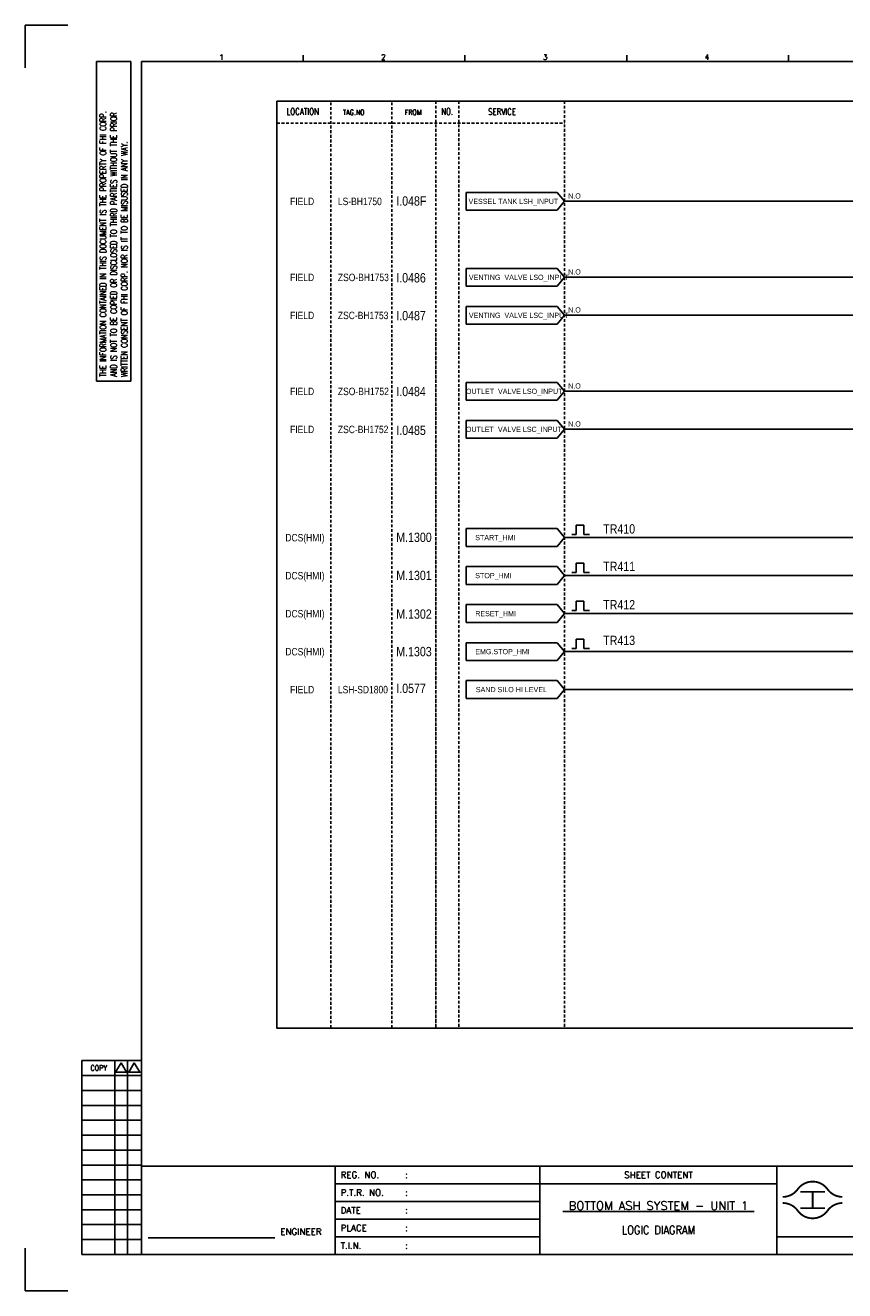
# Model space of a CAD drawing. Extents: x 2375 to 3341, y -39 to 644.
# Tile 1 of 3: x 2375 to 2817, y -39 to 644. Entities that reach past the tile are written whole.
import ezdxf
from ezdxf.enums import TextEntityAlignment as Align

# ---------------------------------------------------------------- set-up
doc = ezdxf.new("R2010")
doc.units = 0
doc.header["$MEASUREMENT"] = 0
doc.linetypes.add('HIDDEN', pattern=[4, 1.5, -1, 1.5])
doc.layers.get('0').update_dxf_attribs({"linetype": 'CONTINUOUS'})
doc.layers.get('DEFPOINTS').update_dxf_attribs({"linetype": 'CONTINUOUS'})
for name, color, linetype in [('CON', 4, 'CONTINUOUS'), ('DCS', 7, 'CONTINUOUS'), ('DIM', 3, 'CONTINUOUS'), ('HID', 2, 'HIDDEN'), ('TEXT', 7, 'CONTINUOUS'), ('圖框CON', 4, 'CONTINUOUS'), ('圖框DIM', 3, 'CONTINUOUS'), ('框線', 6, 'CONTINUOUS')]:
    doc.layers.add(name, color=color, linetype=linetype)
doc.styles.add('DAYUKP', font='complex', dxfattribs={"bigfont": 'DAYUKP.SHX'})
doc.styles.add('E4', font='simplex.shx', dxfattribs={"height": 4})
doc.styles.add('ROMANS', font='romans', dxfattribs={"width": 0.8})
doc.styles.add('style3', font='ARIALN.TTF')

# ---------------------------------------------------------------- blocks, each defined once
blk = doc.blocks.new('Sht_Cont_T3')
at = {"layer": 'TEXT', "color": 3, "linetype": 'Continuous', "style": 'E4'}
for tag, p in [('$SHT_CONT_L1$', (55.63, 24.91)), ('$SHT_CONT_L2$', (55.63, 16.61)), ('$SHT_CONT_L3$', (55.63, 8.3))]:
    blk.add_attdef(tag, text='', height=4, dxfattribs=at).set_placement(p, align=Align.MIDDLE)
blk = doc.blocks.new('1')
at = {"ltscale": 500, "const_width": 0.99}
blk.add_lwpolyline([(1686.83, 57.65, -0.241531), (1678.79, 61.78, 0.512989), (1662.7, 61.78, -0.241531), (1654.66, 57.65, -0.241531)], format="xyb", dxfattribs=at)
at = {"const_width": 0.99}
blk.add_lwpolyline([(1686.83, 54.35, 0.241531), (1678.79, 50.22, -0.512989), (1662.7, 50.22, 0.241531), (1654.66, 54.35, 0.241531)], format="xyb", dxfattribs=at)
at = {"ltscale": 500, "const_width": 0.99}
for points in [[(1664.14, 60.4), (1677.35, 60.4)], [(1670.74, 60.4), (1670.74, 51.6)], [(1664.14, 51.6), (1677.35, 51.6)]]:
    blk.add_lwpolyline(points, dxfattribs=at)
at = {"layer": 'CON'}
for points in [[(1523.67, 26.6), (1523.67, 74.29)], [(1651.45, 26.6), (1651.45, 74.29)]]:
    blk.add_lwpolyline(points, dxfattribs=at)
at = {"layer": 'CON', "ltscale": 500}
for points in [[(1523.67, 64.75), (1413.11, 64.75)], [(1651.45, 64.75), (1523.67, 64.75)], [(1523.67, 55.22), (1413.11, 55.22)], [(1523.67, 45.69), (1413.11, 45.69)], [(1523.67, 36.15), (1413.11, 36.15)]]:
    blk.add_lwpolyline(points, dxfattribs=at)
at = {"layer": 'DEFPOINTS'}
for points in [[(1268.99, 689.33), (1246.02, 689.33), (1246.02, 666.36)], [(1268.99, 7.08), (1246.02, 7.08), (1246.02, 30.05)]]:
    blk.add_lwpolyline(points, dxfattribs=at)
at = {"layer": 'DIM'}
for p, q in [((1276.46, 131.12), (1276.46, 26.6)), ((1276.46, 131.12), (1308.62, 131.12)), ((1294.26, 26.6), (1294.26, 131.12)), ((1301.15, 26.6), (1301.15, 131.12)), ((1276.46, 123.08), (1308.62, 123.08)), ((1276.46, 115.04), (1308.62, 115.04)), ((1276.46, 107), (1308.62, 107)), ((1276.46, 98.96), (1308.62, 98.96)), ((1276.46, 90.92), (1308.62, 90.92)), ((1276.46, 82.88), (1308.62, 82.88)), ((1276.46, 74.84), (1308.62, 74.84)), ((1276.46, 66.8), (1308.62, 66.8)), ((1276.46, 58.76), (1308.62, 58.76)), ((1276.46, 50.72), (1308.62, 50.72)), ((1276.46, 42.68), (1308.62, 42.68)), ((1276.46, 34.64), (1308.62, 34.64)), ((1276.46, 26.6), (1308.62, 26.6))]:
    blk.add_line(p, q, dxfattribs=at)
for points in [[(1297.7, 129.98), (1294.72, 124.81), (1300.69, 124.81)], [(1304.83, 129.98), (1301.84, 124.81), (1307.81, 124.81)]]:
    blk.add_lwpolyline(points, close=True, dxfattribs=at)
at = {"layer": '圖框CON'}
for p, q in [((1284.5, 669.81), (1302.87, 669.81)), ((1284.5, 497.52), (1284.5, 669.81)), ((1302.87, 497.52), (1302.87, 669.81)), ((1395.91, 669.85), (1395.91, 673.29)), ((1483.2, 669.85), (1483.2, 673.29)), ((1570.49, 669.85), (1570.49, 673.29)), ((1657.78, 669.85), (1657.78, 673.29)), ((1284.5, 497.52), (1302.87, 497.52))]:
    blk.add_line(p, q, dxfattribs=at)
for points in [[(1413.11, 26.6), (1413.11, 74.29)], [(1828.89, 36.15), (1802.67, 36.15), (1651.45, 36.15)]]:
    blk.add_lwpolyline(points, dxfattribs=at)
at = {"layer": '圖框DIM'}
blk.add_line((1312.36, 35.55), (1380.65, 35.55), dxfattribs=at)
at = {"layer": '框線'}
for p, q in [((1308.62, 669.81), (1308.62, 26.6)), ((2181.53, 669.81), (1308.62, 669.81)), ((2181.53, 74.29), (1308.62, 74.29)), ((2181.53, 26.6), (1308.62, 26.6))]:
    blk.add_line(p, q, dxfattribs=at)
at = {"style": 'DAYUKP'}
for s, p in [('1', (1350.64, 670.78)), ('2', (1437.93, 670.78)), ('3', (1525.22, 670.78)), ('4', (1612.51, 670.78))]:
    blk.add_text(s, height=2.87, dxfattribs=at).set_placement(p)
at = {"layer": 'DIM', "style": 'ROMANS', "width": 0.75}
for s, p in [('THE INFORMATION CONTAINED IN THIS DOCUMENT IS THE PROPERTY OF FHI CORP.', (1287.94, 499.82)), ('AND IS NOT TO BE COPIED OR DISCLOSED TO THIRD PARTIES WITHOUT THE PRIOR', (1293.68, 499.82)), ('WRITTEN CONSENT OF FHI CORP. NOR IS IT TO BE MISUSED IN ANY WAY.', (1299.43, 499.82))]:
    blk.add_text(s, height=3.4457, rotation=90, dxfattribs=at).set_placement(p, align=Align.MIDDLE_LEFT)
at = {"layer": 'DIM', "style": 'ROMANS', "width": 0.8}
blk.add_text('COPY', height=2.871, dxfattribs=at).set_placement((1285.64, 127.16), align=Align.MIDDLE)
at = {"layer": 'HID', "ltscale": 500, "style": 'ROMANS'}
for s, height, p in [('REG. NO.', 3.446, (1416.1, 69.52)), (':', 3.45, (1450.9, 69.52)), ('P.T.R. NO.', 3.446, (1416.1, 59.99)), (':', 3.45, (1450.9, 59.99)), ('DATE', 3.446, (1416.1, 50.45)), (':', 3.45, (1450.9, 50.45)), ('PLACE', 3.446, (1416.1, 40.92)), (':', 3.45, (1450.9, 40.92)), ('T.I.N.', 3.446, (1416.1, 31.37)), (':', 3.45, (1450.9, 31.39))]:
    blk.add_text(s, height=height, dxfattribs=at).set_placement(p, align=Align.MIDDLE_LEFT)
blk.add_text('SHEET CONTENT', height=3.4457, dxfattribs=at).set_placement((1587.56, 69.52), align=Align.MIDDLE)
at = {"layer": 'HID', "style": 'ROMANS'}
blk.add_text('ENGINEER', height=3.446, dxfattribs=at).set_placement((1394.71, 37.18), align=Align.CENTER)

msp = doc.modelspace()

# ---------------------------------------------------------------- linework, layer by layer
at = {"layer": 'CON', "color": 6}
for p, q in [((2662.35, 553.46), (2613.21, 553.46)), ((2613.21, 553.46), (2613.21, 543.83)), ((2666.24, 548.65), (2662.35, 553.46)), ((2666.24, 548.65), (2662.35, 543.83)), ((2613.21, 543.83), (2662.35, 543.83)), ((2662.35, 512.48), (2613.21, 512.48)), ((2613.21, 512.48), (2613.21, 502.85)), ((2666.24, 507.67), (2662.35, 512.48)), ((2666.24, 507.67), (2662.35, 502.85)), ((2613.21, 502.85), (2662.35, 502.85)), ((2662.35, 491.99), (2613.21, 491.99)), ((2613.21, 491.99), (2613.21, 482.36)), ((2666.24, 487.18), (2662.35, 491.99)), ((2666.24, 487.18), (2662.35, 482.36)), ((2613.21, 482.36), (2662.35, 482.36)), ((2662.35, 451.02), (2613.21, 451.02)), ((2613.21, 451.02), (2613.21, 441.38)), ((2666.24, 446.2), (2662.35, 451.02)), ((2666.24, 446.2), (2662.35, 441.38)), ((2613.21, 441.38), (2662.35, 441.38)), ((2662.35, 430.53), (2613.21, 430.53)), ((2613.21, 430.53), (2613.21, 420.89)), ((2666.24, 425.71), (2662.35, 430.53)), ((2666.24, 425.71), (2662.35, 420.89)), ((2613.21, 420.89), (2662.35, 420.89)), ((2662.35, 372.15), (2613.21, 372.15)), ((2613.21, 372.15), (2613.21, 362.52)), ((2666.24, 367.34), (2662.35, 372.15)), ((2613.21, 362.52), (2662.35, 362.52)), ((2666.24, 367.34), (2662.35, 362.52)), ((2662.35, 351.66), (2613.21, 351.66)), ((2613.21, 351.66), (2613.21, 342.03)), ((2666.24, 346.85), (2662.35, 351.66)), ((2613.21, 342.03), (2662.35, 342.03)), ((2666.24, 346.85), (2662.35, 342.03)), ((2613.21, 331.17), (2613.21, 321.54)), ((2662.35, 331.17), (2613.21, 331.17)), ((2666.24, 326.36), (2662.35, 331.17)), ((2613.21, 321.54), (2662.35, 321.54)), ((2666.24, 326.36), (2662.35, 321.54)), ((2613.21, 310.68), (2613.21, 301.05)), ((2662.35, 310.68), (2613.21, 310.68)), ((2666.24, 305.87), (2662.35, 310.68)), ((2613.21, 301.05), (2662.35, 301.05)), ((2666.24, 305.87), (2662.35, 301.05)), ((2662.35, 290.2), (2613.21, 290.2)), ((2613.21, 290.2), (2613.21, 280.56)), ((2666.24, 285.38), (2662.35, 290.2)), ((2613.21, 280.56), (2662.35, 280.56)), ((2666.24, 285.38), (2662.35, 280.56))]:
    msp.add_line(p, q, dxfattribs=at)
at = {"layer": 'CON'}
for p, q in [((2666.24, 548.65), (3111.44, 548.65)), ((2666.24, 507.67), (3111.44, 507.67)), ((2666.24, 487.18), (3111.44, 487.18)), ((2666.24, 446.2), (3111.44, 446.2)), ((2666.24, 425.71), (3111.44, 425.71)), ((2670.23, 369.04), (2672.66, 369.04)), ((2672.66, 369.04), (2672.66, 374.1)), ((2672.66, 374.1), (2676.82, 374.1)), ((2676.82, 374.1), (2676.82, 369.04)), ((2676.82, 369.04), (2679.72, 369.04)), ((2666.24, 367.34), (3111.44, 367.34)), ((2670.23, 348.55), (2672.66, 348.55)), ((2672.66, 353.61), (2676.82, 353.61)), ((2672.66, 348.55), (2672.66, 353.61)), ((2676.82, 353.61), (2676.82, 348.55)), ((2676.82, 348.55), (2679.72, 348.55)), ((2666.24, 346.85), (3111.44, 346.85)), ((2670.23, 328.06), (2672.66, 328.06)), ((2672.66, 328.06), (2672.66, 333.12)), ((2672.66, 333.12), (2676.82, 333.12)), ((2676.82, 333.12), (2676.82, 328.06)), ((2676.82, 328.06), (2679.72, 328.06)), ((2666.24, 326.36), (3111.44, 326.36)), ((2670.23, 307.57), (2672.66, 307.57)), ((2672.66, 312.63), (2676.82, 312.63)), ((2672.66, 307.57), (2672.66, 312.63)), ((2676.82, 312.63), (2676.82, 307.57)), ((2676.82, 307.57), (2679.72, 307.57)), ((2666.24, 305.87), (3111.44, 305.87)), ((2666.24, 285.38), (3111.44, 285.38))]:
    msp.add_line(p, q, dxfattribs=at)
msp.add_lwpolyline([(2511.19, 602.64), (3225.19, 602.64), (3225.19, 102.83), (2511.19, 102.83)], close=True, dxfattribs=at)
at = {"layer": 'HID'}
for p, q in [((2540.24, 601.94), (2540.24, 102.83)), ((2573.17, 601.94), (2573.17, 102.83)), ((2596.89, 602.64), (2596.89, 102.81)), ((2609.31, 602.64), (2609.31, 102.81)), ((2666.24, 602.64), (2666.24, 102.83)), ((2511.19, 590.73), (2666.24, 590.73)), ((2596.89, 479.7), (2596.89, 102.83))]:
    msp.add_line(p, q, dxfattribs=at)

# ---------------------------------------------------------------- block references
msp.add_blockref('1', (1129.43, -45.79))
at = {"layer": 'TEXT', "color": 0}
ref = msp.add_blockref('Sht_Cont_T3', (2653.11, -19.19), dxfattribs=dict(at, xscale=1.148576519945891, yscale=1.148576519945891, zscale=1.148576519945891))
ref.add_attrib('$SHT_CONT_L1$', '%%U BOTTOM ASH SYSTEM - UNIT 1 ', dxfattribs={"color": 3, "linetype": 'Continuous', "height": 4.5943, "style": 'E4'}).set_placement((2717, 9.42), align=Align.TOP_CENTER)
ref.add_attrib('$SHT_CONT_L3$', 'LOGIC DIAGRAM', dxfattribs={"color": 3, "linetype": 'Continuous', "height": 4.5943, "style": 'E4', "width": 0.85}).set_placement((2717, -9.65), align=Align.BOTTOM_CENTER)

# ---------------------------------------------------------------- texts
at = {"layer": 'CON', "style": 'ROMANS', "width": 0.8}
for s, p in [('LOCATION', (2525.12, 597.03)), ('NO.', (2603.01, 597.03)), ('SERVICE', (2632.66, 596.96))]:
    msp.add_text(s, height=3.5, dxfattribs=at).set_placement(p, align=Align.MIDDLE)
for s, p in [('TAG.NO', (2546.85, 594.38)), ('FROM', (2580.11, 594.38))]:
    msp.add_text(s, height=2.8, dxfattribs=at).set_placement(p, align=Align.BOTTOM_LEFT)
at = {"layer": 'CON', "style": 'style3'}
for s, p in [('N.O', (2668.3, 549.31)), ('VESSEL TANK LSH_INPUT', (2614.56, 546.37)), ('N.O', (2668.3, 508.33)), ('VENTING  VALVE LSO_INPUT', (2614.73, 505.43)), ('N.O', (2668.3, 487.84)), ('VENTING  VALVE LSC_INPUT', (2614.73, 484.94)), ('N.O', (2668.3, 446.86)), ('OUTLET  VALVE LSO_INPUT', (2613.17, 443.97)), ('N.O', (2668.3, 426.37)), ('OUTLET  VALVE LSC_INPUT', (2613.14, 423.48)), ('START_HMI', (2618.18, 365.1)), ('STOP_HMI', (2618.18, 344.61)), ('RESET_HMI', (2618.18, 324.12)), ('EMG.STOP_HMI', (2618.18, 303.63)), ('SAND SILO HI LEVEL', (2618.48, 283.16))]:
    msp.add_text(s, height=2.8, dxfattribs=at).set_placement(p, align=Align.BOTTOM_LEFT)
for s, p in [('FIELD', (2518.31, 548.6)), ('LS-BH1750', (2544.08, 548.6)), ('FIELD', (2518.31, 507.62)), ('ZSO-BH1753', (2544.08, 507.62)), ('FIELD', (2518.31, 487.13)), ('ZSC-BH1753', (2544.08, 487.13)), ('FIELD', (2518.31, 446.15)), ('ZSO-BH1752', (2544.08, 446.15)), ('FIELD', (2518.31, 425.66)), ('ZSC-BH1752', (2544.08, 425.66)), ('DCS(HMI)', (2515.75, 367.29)), ('DCS(HMI)', (2515.75, 346.8)), ('DCS(HMI)', (2515.75, 326.31)), ('DCS(HMI)', (2515.75, 305.82)), ('FIELD', (2518.31, 285.37)), ('LSH-SD1800', (2544.08, 285.37))]:
    msp.add_text(s, height=4, dxfattribs=at).set_placement(p, align=Align.MIDDLE_LEFT)
at = {"layer": 'DCS', "linetype": 'ByBlock', "style": 'style3'}
for s, p in [('I.048F', (2575.58, 546.32)), ('I.0486', (2575.58, 504.91)), ('I.0487', (2575.58, 484.52)), ('I.0484', (2575.58, 443.61)), ('I.0485', (2575.58, 422.68)), ('M.1300', (2575.58, 365)), ('TR410', (2687.22, 369.53)), ('M.1301', (2575.58, 344.43)), ('TR411', (2687.22, 349.29)), ('M.1302', (2575.58, 323.6)), ('TR412', (2687.22, 328.62)), ('TR413', (2687.22, 309.41)), ('M.1303', (2575.58, 303.38)), ('I.0577', (2575.58, 283.56))]:
    msp.add_text(s, height=5, dxfattribs=at).set_placement(p)

doc.saveas('drawing.dxf')
